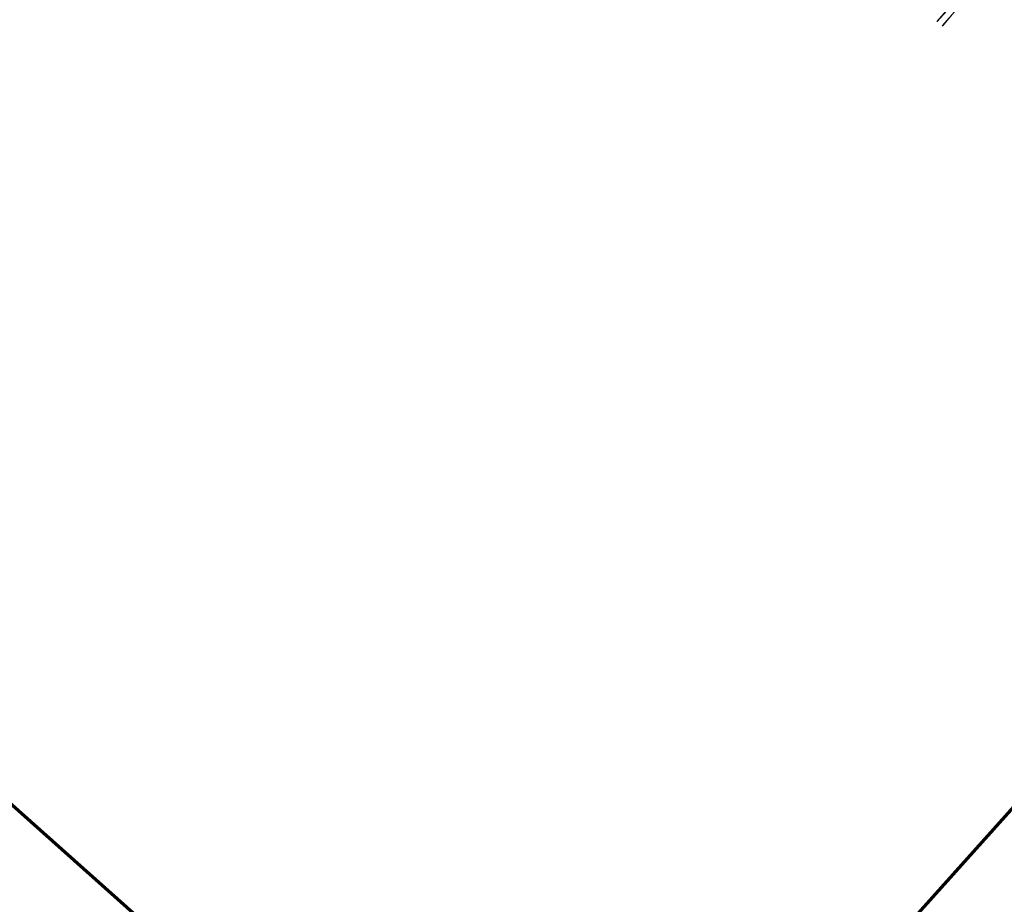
# Model space of a CAD drawing. Header units: metres. Extents: x 98902 to 136161, y 449037 to 499677.
# Tile 55 of 200: x 113127 to 113262, y 483167 to 483289. Entities that reach past the tile are written whole.
import ezdxf
from ezdxf.lldxf.tags import DXFTag

# ---------------------------------------------------------------- set-up
doc = ezdxf.new("R2010")
doc.units = ezdxf.units.M
for name, color, linetype, lineweight in [('B-WE-KL-DATA-G', 90, 'KL-DATA-N', 18), ('B-WE-KL-ET_LS-G', 190, 'KL-LS-N', 18), ('B-WE-KL-GAS_LD-G', 50, 'KL-GAS-LD-N', 18), ('B-WE-KL-WATER-G', 170, 'KL-WATER-N', 18)]:
    doc.layers.add(name, color=color, linetype=linetype, lineweight=lineweight)
doc.layers.add('B-WE-OG-INFO_EIS VOORZORGSMAATREGEL-GV', color=7, linetype='Continuous', lineweight=70, true_color=0xfa194b)
doc.styles.get("Standard").update_dxf_attribs({"font": 'arial.ttf'})
tags = doc.linetypes.add('KL-DATA-N', pattern='A,4,-1,[101,NLCS.SHX,S=0.5,R=0,X=0,Y=0],-1,4,-1,["D",Standard,S=1,R=0,X=-0.25,Y=-0.5],-1.5', length=12.5).pattern_tags.tags
tags[18] = DXFTag(74, 10)
tags = doc.linetypes.add('KL-GAS-LD-N', pattern='A,4,-1,[69,NLCS.SHX,S=0.5,R=0,X=0,Y=0],-1,4,-1,["L",Standard,S=1,R=0,X=0.25,Y=-0.5],-2', length=13).pattern_tags.tags
tags[18] = DXFTag(74, 10)
tags = doc.linetypes.add('KL-LS-N', pattern='A,4,-1,[103,NLCS.SHX,S=0.75,R=0,X=0,Y=0],-1,4,-1,["L",Standard,S=1,R=0,X=0,Y=-0.5],-2', length=13).pattern_tags.tags
tags[18] = DXFTag(74, 10)
doc.linetypes.add('KL-WATER-N', pattern='A,7,-0.5,[168,NLCS.SHX,S=0.75,R=0,X=0.75,Y=0],-2', length=9.5)

msp = doc.modelspace()

# ---------------------------------------------------------------- linework, layer by layer
at = {"layer": 'B-WE-KL-DATA-G', "flags": 128}
msp.add_lwpolyline([(113253.82, 483287.75), (113256.19, 483290.39), (113254.62, 483291.78), (113256.73, 483293.92), (113259.73, 483297.24)], dxfattribs=at)
at = {"layer": 'B-WE-KL-ET_LS-G', "flags": 128}
msp.add_lwpolyline([(113253.13, 483288.32), (113257.09, 483292.76), (113257.58, 483294.59), (113257.67, 483294.92), (113260.1, 483297.67), (113261.83, 483299.63), (113262.35, 483300.21), (113266.12, 483304.39), (113267.93, 483306.39), (113272.16, 483311.08), (113274.02, 483313.15), (113275.43, 483314.71), (113278.19, 483317.77), (113279.72, 483319.46), (113283.65, 483323.82), (113286.01, 483326.45), (113289.35, 483330.15), (113289.9, 483330.76), (113292.04, 483333.13), (113292.53, 483333.67), (113302.86, 483345.23), (113303.83, 483346.33), (113303.93, 483346.53), (113303.97, 483346.79), (113303.83, 483347.05), (113300.47, 483349.97), (113300.4, 483350.3), (113300.5, 483350.51), (113300.61, 483350.67), (113301.33, 483351.59), (113307.08, 483357.98), (113307.18, 483358.25), (113307.19, 483358.39), (113307.17, 483358.5), (113307.13, 483358.59), (113306.75, 483358.95), (113306.23, 483359.42), (113303.59, 483362.11), (113303.46, 483362.32), (113303.43, 483362.6), (113303.46, 483362.94), (113303.5, 483363.04), (113303.51, 483363.09)], dxfattribs=at)
at = {"layer": 'B-WE-KL-GAS_LD-G', "flags": 128}
msp.add_lwpolyline([(113253.11, 483288.33), (113256.78, 483292.58)], dxfattribs=at)
at = {"layer": 'B-WE-KL-WATER-G', "flags": 128}
msp.add_lwpolyline([(113077.32, 483451.43), (113077.72, 483451.14), (113079.71, 483449.71), (113082.07, 483447.67), (113090.15, 483440.7), (113093.32, 483437.8), (113118.54, 483414.82), (113118.87, 483414.53), (113120.17, 483413.34), (113121.43, 483412.2), (113142.83, 483393.03), (113149.25, 483387.29), (113164.91, 483373.44), (113167.78, 483370.9), (113184.68, 483355.36), (113187.97, 483352.41), (113188.7, 483351.76), (113207.31, 483335.11), (113210.38, 483332.35), (113219.19, 483324.47), (113239.74, 483306.4), (113246.96, 483300.06), (113255.03, 483292.98), (113255.36, 483292.01), (113255.49, 483289.61), (113253.86, 483287.71)], dxfattribs=at)
at = {"layer": 'B-WE-OG-INFO_EIS VOORZORGSMAATREGEL-GV', "flags": 128}
msp.add_lwpolyline([(113075.89, 483224.46), (113202.39, 483111.69), (113329.56, 483253.34), (113329.56, 483253.34), (113450.54, 483388.47)], dxfattribs=at)

doc.saveas('drawing.dxf')
